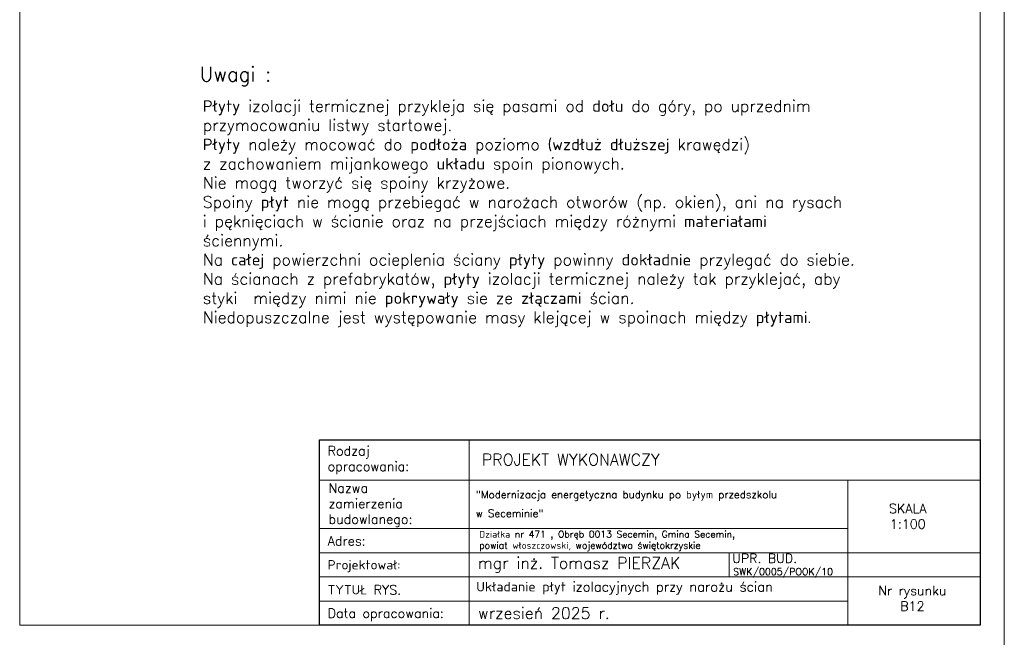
# Model space of a CAD drawing. Header units: millimetres. Extents: x 0 to 54826, y 42154 to 60442.
# Tile 32 of 64: x 48576 to 50626, y 45149 to 46436. Entities that reach past the tile are written whole.
import ezdxf

# ---------------------------------------------------------------- set-up
doc = ezdxf.new("R2010")
doc.units = ezdxf.units.MM
doc.layers.add('cienka', color=3, linetype='Continuous', lineweight=18)
doc.layers.add('opisy', color=4, linetype='Continuous', lineweight=18)
doc.styles.add('KASIA', font='romans.shx', dxfattribs={"height": 20})
doc.styles.get("Standard").update_dxf_attribs({"font": 'GOTHIC.TTF'})

msp = doc.modelspace()

# ---------------------------------------------------------------- linework, layer by layer
at = {"layer": 'cienka', "color": 18, "true_color": 0x000000}
for p, q in [((50626.075, 48094.309), (50626.075, 45124.309)), ((50626.075, 45124.309), (50626.075, 48094.309)), ((50626.075, 45124.309), (50626.075, 48094.309)), ((48576.075, 45174.309), (48576.075, 48044.309)), ((48576.075, 45174.309), (48576.075, 48044.309)), ((50576.075, 48044.309), (50576.075, 45174.309)), ((50053.054, 45326.056), (50053.054, 45275.707)), ((50264.075, 45275.074), (50576.075, 45275.074)), ((50576.075, 45174.309), (48576.075, 45174.309))]:
    msp.add_line(p, q, dxfattribs=at)
at = {"layer": 'opisy', "color": 18, "linetype": 'Continuous', "lineweight": 0, "true_color": 0x000000, "flags": 128}
for points in [[(49200.365, 45174.309), (49200.365, 45560.606), (49511.654, 45560.572), (49511.654, 45174.274)], [(50300.075, 45476.606), (50576.075, 45476.606), (50576.075, 45325.423), (50300.075, 45325.423)]]:
    msp.add_lwpolyline(points, close=True, dxfattribs=at)
for points in [[(49200.365, 45560.589), (50576.075, 45560.589), (50576.075, 45476.606), (49200.365, 45476.606)], [(50240.075, 45560.589), (50576.075, 45560.589)], [(49200.365, 45375.823), (50300.075, 45375.823), (50300.075, 45224.674), (49200.365, 45224.674)], [(49200.365, 45325.423), (50300.075, 45325.423), (50300.075, 45275.074), (49200.365, 45275.074)], [(50240.075, 45325.423), (50576.075, 45325.423)], [(49200.365, 45275.074), (50300.075, 45275.074), (50300.075, 45224.692), (49200.365, 45224.692)], [(49236.365, 45224.692), (50300.075, 45224.692), (50300.075, 45174.309), (49236.365, 45174.309)]]:
    msp.add_lwpolyline(points, dxfattribs=at)
at = {"layer": 'opisy', "color": 18, "lineweight": 25, "true_color": 0x000000}
msp.add_lwpolyline([(49200.365, 45560.589), (50576.075, 45560.589), (50576.075, 45174.309), (49200.365, 45174.309)], close=True, dxfattribs=at)

# ---------------------------------------------------------------- texts
at = {"layer": 'cienka', "color": 18, "true_color": 0x000000, "attachment_point": 1}
for s, insert, char_height, width in [('{\\Fromans|c238;Uwagi :}', (48950.857, 46337.256), 30, 348.73836), ('\\pxt13.33333;{\\Fromans|c238;Płyty izolacji termicznej przykleja się pasami od dołu do góry, po uprzednim przymocowaniu listwy startowej. \\PPłyty należy mocować do podłoża poziomo (wzdłuż dłuższej krawędzi) ^Jz zachowaniem mijankowego układu spoin pionowych.  \\PNie mogą tworzyć się spoiny krzyżowe. \\PSpoiny płyt nie mogą przebiegać w narożach otworów (np. okien), ani na rysach  i pęknięciach w ścianie oraz na przejściach między różnymi materiałami ściennymi. ^JNa całej powierzchni ocieplenia ściany płyty powinny dokładnie przylegać do siebie. \\PNa ścianach z prefabrykatów, płyty izolacji termicznej należy tak przyklejać, aby styki  między nimi nie pokrywały sie ze złączami ścian. \\PNiedopuszczalne jest występowanie masy klejącej w spoinach między płytami.}', (48957.358, 46267.919), 24, 1467.77084)]:
    msp.add_mtext(s, dxfattribs=dict(at, insert=insert, char_height=char_height, width=width))
at = {"layer": 'opisy', "color": 18, "linetype": 'Continuous', "lineweight": 0, "true_color": 0x000000, "attachment_point": 4, "style": 'KASIA'}
for s, insert, char_height, width in [('\\A1;{\\H0.80952x;Rodzaj opracowania:}', (49217.191, 45518.32), 24, 141.54434), ('\\A1;\\pxql;PROJEKT WYKONAWCZY', (49538.542, 45519.4), 24, 946.31605), ('\\A1;\\pxql;{\\H0.80952x;Nazwa \\Pzamierzenia\\Pbudowlanego:}', (49219.009, 45424.622), 24, 141.54434), ('\\A1;\\pxsm1.5,qj;"Modernizacja energetyczna budynku po byłym przedszkolu\\P\\pq*;w Seceminie"', (49525.651, 45427.122), 15.6, 766.2055), ('\\A1;\\pxqc;{\\H0.80952x;SKALA\\P1:100}', (50051.078, 45401.406), 24, 747.85817), ('\\A1;Działka nr 471 , Obręb 0013 Secemin, Gmina Secemin,\\Ppowiat włoszczowski, województwo świętokrzyskie', (49532.761, 45349.986), 14, 756.99257), ('\\A1;\\pxql;{\\H0.80952x;Adres:}', (49217.191, 45349.927), 24, 141.54434), ('\\A1;\\pxql;{\\H0.80952x;Projektował:}', (49217.191, 45297.448), 24, 747.85817), ('\\A1;mgr inż. Tomasz PIERZAK', (49530.032, 45300.14), 24, 747.85817), ('\\A1;UPR. BUD.', (50059.564, 45313.89), 19.2, 598.28653), ('\\A1;SWK/0005/POOK/10', (50061.57, 45283.598), 14.4, 448.7149), ('\\A1;Układanie płyt izolacyjnych przy narożu ścian', (49526.756, 45251.474), 20, 747.85817), ('\\A1;\\pxql;{\\H0.80952x;TYTUŁ RYS.}', (49217.191, 45248.244), 24, 747.85817), ('\\A1;\\pxqc;{\\H0.80952x;Nr rysunku\\PB12}', (50060.705, 45230.389), 24, 747.85817), ('\\A1;\\pxql;{\\H0.80952x;Data opracowania:}', (49217.191, 45196.206), 24, 747.85817), ('\\A1;wrzesień 2025 r.', (49530.032, 45199.53), 24, 747.85817)]:
    msp.add_mtext(s, dxfattribs=dict(at, insert=insert, char_height=char_height, width=width))

doc.saveas('drawing.dxf')
